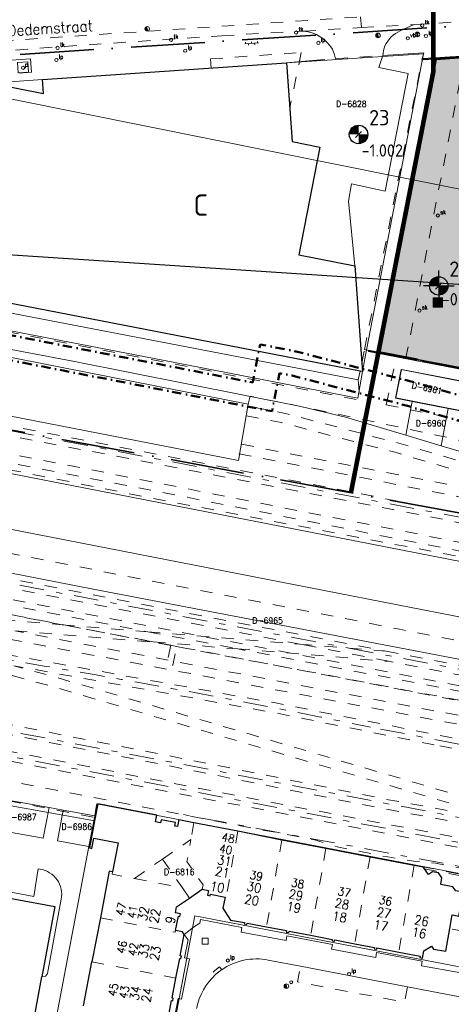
# Model space of a CAD drawing. Header units: metres. Extents: x 132072 to 132715, y 517419 to 517799.
# Tile 19 of 33: x 132288 to 132358, y 517554 to 517714. Entities that reach past the tile are written whole.
import ezdxf
from ezdxf.enums import TextEntityAlignment as Align
from ezdxf.lldxf.tags import DXFTag

# ---------------------------------------------------------------- set-up
doc = ezdxf.new("R2010")
doc.units = ezdxf.units.M
for name, pattern in [('DASHDOT', [1, 0.5, -0.25, 0, -0.25]), ('HIDDEN', [9.525, 6.35, -3.175]), ('NLCS-HIDDEN', [4, 2, -2]), ('XX-HART', [13, 4, -2, 1, -2, 4]), ('XX-PROJECTGRENS', [18, 12, -3, 0, -3])]:
    doc.linetypes.add(name, pattern=pattern)
doc.layers.get('0').update_dxf_attribs({"linetype": 'CONTINUOUS'})
for name, color, linetype, lineweight in [('B-XX-MO-DETAIL1-V', 253, 'CONTINUOUS', 18), ('B-XX-OG-TOPOGRAFIE_BEBOUWING_OVERIG-T35', 90, 'CONTINUOUS', 35), ('B-XX-VH-VERHARDING_ASFALT-ROOD-G', 1, 'CONTINUOUS', 35), ('GBKN AS SPOOR', 252, 'XX-HART', 13), ('GBKN BIJGEBOUW', 252, 'CONTINUOUS', 13), ('GBKN HEK', 252, 'XX-HART', 13), ('GBKN HOOFDGEBOUW', 250, 'CONTINUOUS', 25), ('GBKN HUISNUMMER 1E VERD GEEN BGT', 252, 'CONTINUOUS', 13), ('GBKN HUISNUMMER 2E VERD GEEN BGT', 252, 'CONTINUOUS', 13), ('GBKN HUISNUMMER 3E VERD', 252, 'CONTINUOUS', 13), ('GBKN HUISNUMMER 4E VERD', 252, 'CONTINUOUS', 13), ('GBKN HUISNUMMER BEGANE GROND GEEN BGT', 252, 'CONTINUOUS', 13), ('GBKN KANT FUNCTIEVERSCHIL WEG', 252, 'NLCS-HIDDEN', 13), ('GBKN KANT FUNTIEVERSCHIL', 252, 'NLCS-HIDDEN', 13), ('GBKN KANT GESLOTEN VERHARDING EIGEN TERREIN', 252, 'CONTINUOUS', 13), ('GBKN KANT OP  OF INRIT', 252, 'NLCS-HIDDEN', 13), ('GBKN KANT OPEN VERHARDING', 252, 'CONTINUOUS', 13), ('GBKN KANT VERHARDING OVERIG', 252, 'CONTINUOUS', 13), ('GBKN KANT WEGVAK FUNCTIEVERSCHIL', 252, 'NLCS-HIDDEN', 13), ('GBKN KANT WEGVAK GESL VERHARDING', 252, 'NLCS-HIDDEN', 13), ('GBKN KANT WEGVAK OPEN VERHARDING', 252, 'CONTINUOUS', 13), ('GBKN KUNSTWERK DROOG', 252, 'CONTINUOUS', 13), ('GBKN LUIFEL', 252, 'NLCS-HIDDEN', 13), ('GBKN MUUR', 252, 'NLCS-HIDDEN', 13), ('GBKN SPOORRAIL', 252, 'NLCS-HIDDEN', 13), ('GBKN STRAATNAAM', 252, 'CONTINUOUS', 13), ('GBKN TERREINAFSCHEIDING', 252, 'NLCS-HIDDEN', 13), ('GBKN VERHARDINGSSYMBOOL', 252, 'CONTINUOUS', 13), ('GBKN VLAKAFSLUITING BEHEER WEGEN', 252, 'NLCS-HIDDEN', 13), ('GRENS MAAIVELD', 252, 'NLCS-HIDDEN', 13), ('KADASTER PERCEELNUMMER', 252, 'CONTINUOUS', 13), ('KADASTER PERCEELSGRENS', 252, 'KG-KADASTRAAL', 13), ('N-XX-KG-11 MTR GRENS', 7, 'DASHDOT', 35), ('N-XX-KG-7 MTR GRENS', 7, 'DASHDOT', 35), ('N-XX-KG-PROJECTGRENS-G', 7, 'XX-PROJECTGRENS', 35), ('N-XX-MO-BODEM_VERVUILING-V', 253, 'CONTINUOUS', 18), ('N-XX-MO-ONDERZOEK_BORING_ASFALT-S', 30, 'CONTINUOUS', 25), ('N-XX-MO-ONDERZOEK_BORING_GROND en ASFALT-S', 30, 'CONTINUOUS', 25), ('N-XX-MO-ONDERZOEK_NAP_ASFALT-S', 10, 'CONTINUOUS', 25), ('N-XX-MO-ONDERZOEK_NAP_GROND-S', 10, 'CONTINUOUS', 25), ('N-XX-MO-ONDERZOEK_VAKINDELING-S', 2, 'CONTINUOUS', 25), ('THEMA AFVALPLAATS', 252, 'CONTINUOUS', 13), ('THEMA LICHTMAST', 252, 'CONTINUOUS', 13), ('THEMA RIOOL', 252, 'CONTINUOUS', 13), ('THEMA STRAATMEUBILAIR', 252, 'CONTINUOUS', 13), ('WOZ TUSSENMUUR VERDIEPING0', 252, 'NLCS-HIDDEN', 13), ('WOZ TUSSENMUUR VERDIEPING12', 252, 'NLCS-HIDDEN', 13), ('WOZ TUSSENMUUR VERDIEPING1234', 252, 'NLCS-HIDDEN', 13), ('X-XX-AL-DETAIL1-T25', 8, 'CONTINUOUS', 25), ('X-XX-AL-REFERENTIE-G', 7, 'CONTINUOUS', 18)]:
    doc.layers.add(name, color=color, linetype=linetype, lineweight=lineweight)
doc.styles.add('NLCS-ISO', font='NLCS-ISO.ttf')
doc.styles.add('NLCS-ISO-M1000-T35', font='NLCS-ISO.ttf', dxfattribs={"height": 3.5})
doc.styles.add('Style-STANDARD', font='STANDARD.shx')
tags = doc.linetypes.add('KG-KADASTRAAL', pattern='A,5.5,-2,["K",Standard,S=1.8,R=0,X=0,Y=-0.9],-2,5.5,-2,[5,NLCS.SHX,S=0.75,R=0,X=0,Y=0],-2', length=19).pattern_tags.tags
tags[6] = DXFTag(74, 10)

# ---------------------------------------------------------------- blocks, each defined once
blk = doc.blocks.new('OV6')
at = {"layer": 'GBKN VERHARDINGSSYMBOOL'}
for p, q in [((0, 0), (0.045, 0)), ((0.0025, 0), (0.0025, 0.005)), ((0.0225, 0), (0.0225, 0.005)), ((0.0325, 0), (0.0325, -0.005)), ((0.0425, 0), (0.0425, 0.005)), ((0.0125, 0), (0.0125, -0.005))]:
    blk.add_line(p, q, dxfattribs=at)
blk = doc.blocks.new('put')
at = {"layer": 'THEMA RIOOL'}
for p, q in [((-0.05, -0.05), (-0.05, 0.05)), ((-0.05, 0.05), (0.05, 0.05)), ((0.05, 0.05), (0.05, -0.05)), ((0.05, -0.05), (-0.05, -0.05))]:
    blk.add_line(p, q, dxfattribs=at)
blk = doc.blocks.new('lp')
at = {"layer": 'THEMA LICHTMAST'}
blk.add_circle((0, 0), 0.0262, dxfattribs=at)
at = {"layer": 'THEMA LICHTMAST', "style": 'Style-STANDARD', "width": 0.899999}
blk.add_text('lp', height=0.0675, dxfattribs=at).set_placement((0.041, 0.019))
blk = doc.blocks.new('dwa')
at = {"layer": 'THEMA RIOOL'}
for p, q in [((-0.035, 0.014), (-0.023, -0.03)), ((-0.03, 0.023), (-0.014, -0.035)), ((-0.024, 0.029), (-0.006, -0.037)), ((-0.017, 0.034), (0.002, -0.037)), ((-0.01, 0.036), (0.01, -0.036))]:
    blk.add_line(p, q, dxfattribs=at)
blk.add_circle((0, 0), 0.0375, dxfattribs=at)
blk = doc.blocks.new('paal')
at = {"layer": 'THEMA STRAATMEUBILAIR'}
blk.add_circle((0, 0), 0.025, dxfattribs=at)
blk = doc.blocks.new('skolk')
at = {"layer": 'THEMA RIOOL'}
blk.add_circle((0, 0), 0.0262, dxfattribs=at)
at = {"layer": 'THEMA RIOOL', "style": 'Style-STANDARD', "width": 0.9}
blk.add_text('sk', height=0.0675, dxfattribs=at).set_placement((0.041, 0.019))
blk = doc.blocks.new('rwa')
at = {"layer": 'THEMA RIOOL'}
for p, q in [((0.019, -0.032), (-0.019, 0.032)), ((-0.019, -0.032), (0.019, 0.032)), ((-0.017, 0.03), (0.017, 0.03)), ((-0.013, 0.023), (0.013, 0.023)), ((-0.009, 0.015), (0.009, 0.015)), ((-0.004, 0.008), (0.004, 0.008)), ((-0.017, -0.03), (0.017, -0.03)), ((-0.013, -0.022), (0.013, -0.022)), ((-0.009, -0.015), (0.009, -0.015)), ((-0.004, -0.007), (0.004, -0.007))]:
    blk.add_line(p, q, dxfattribs=at)
blk.add_circle((0, 0), 0.0375, dxfattribs=at)
blk = doc.blocks.new('tkolk')
at = {"layer": 'THEMA RIOOL'}
blk.add_circle((0, 0), 0.0262, dxfattribs=at)
at = {"layer": 'THEMA RIOOL', "style": 'Style-STANDARD', "width": 0.9}
blk.add_text('tk', height=0.0675, dxfattribs=at).set_placement((0.041, 0.019))
blk = doc.blocks.new('afvalb_1')
at = {"layer": 'THEMA STRAATMEUBILAIR', "flags": 128}
for points in [[(0.041, 0.064), (0.041, -0.004)], [(0.041, 0.054), (0.047, 0.061), (0.053, 0.064), (0.061, 0.064), (0.067, 0.061), (0.073, 0.054), (0.076, 0.044), (0.076, 0.038), (0.073, 0.028), (0.067, 0.022), (0.061, 0.019), (0.053, 0.019), (0.047, 0.022), (0.041, 0.028)]]:
    blk.add_lwpolyline(points, dxfattribs=at)
at = {"layer": 'THEMA STRAATMEUBILAIR'}
blk.add_circle((0, 0), 0.0262, dxfattribs=at)
blk = doc.blocks.new('vbord')
at = {"layer": 'THEMA STRAATMEUBILAIR'}
blk.add_circle((0, 0), 0.0262, dxfattribs=at)
at = {"layer": 'THEMA STRAATMEUBILAIR', "style": 'Style-STANDARD', "width": 0.9}
blk.add_text('vb', height=0.0675, dxfattribs=at).set_placement((0.041, 0.019))
blk = doc.blocks.new('Ondergrond_20161213')
at = {"layer": 'GBKN AS SPOOR', "flags": 128}
for points in [[(132162.43, 517670.92), (132413.2, 517622.58)], [(132155.24, 517647.22), (132341.42, 517611.65)], [(132145.69, 517618.01), (132149.9, 517618.01), (132166.86, 517617.34), (132179.64, 517616.34), (132192.4, 517614.99), (132209.66, 517612.51), (132221.05, 517610.52), (132245.94, 517605.83), (132275.82, 517600.13), (132339.93, 517587.82), (132377.64, 517580.6)], [(132148.09, 517614.01), (132149.83, 517614.01), (132166.62, 517613.35), (132179.27, 517612.35), (132191.9, 517611.02), (132209.04, 517608.56), (132220.34, 517606.59), (132245.19, 517601.9), (132275.07, 517596.2), (132339.17, 517583.9), (132380.33, 517576.02)], [(132341.42, 517611.65), (132458.76, 517589.22)], [(132456.49, 517577.41), (132344.9, 517598.8)]]:
    blk.add_lwpolyline(points, dxfattribs=at)
at = {"layer": 'GBKN AS SPOOR', "extrusion": (0, 0, -1)}
blk.add_arc((-132045.48, 516147.88), 1481.49, 99.1046, 101.66006, dxfattribs=at)
at = {"layer": 'GBKN BIJGEBOUW', "flags": 128}
for points in [[(132281.96, 517650.74), (132283.64, 517659.51), (132324.98, 517651.35)], [(132360.42, 517655.02), (132359.47, 517650.33), (132349, 517652.41), (132349.92, 517657.03), (132360.42, 517655.02)], [(132281.96, 517650.74), (132281.86, 517650.26), (132323.42, 517642.22), (132324.98, 517651.35)], [(132268.6, 517641.08), (132267.33, 517634.69), (132360.69, 517616.5), (132360.82, 517617.21), (132362.31, 517625.22), (132269.08, 517643.45)]]:
    blk.add_lwpolyline(points, dxfattribs=at)
at = {"layer": 'GBKN HEK', "flags": 128}
for points in [[(132353.41, 517707.49), (132373.95, 517708.76)], [(132344.58, 517660.02), (132364.14, 517656.25), (132362.62, 517648.28)], [(132363.64, 517573.66), (132363.94, 517575.28), (132313.9, 517584.67), (132313.73, 517583.78)], [(132397.84, 517555.08), (132396.75, 517555.29), (132396.29, 517552.91), (132359.95, 517559.89), (132360.93, 517565.45), (132357.78, 517566.01)]]:
    blk.add_lwpolyline(points, dxfattribs=at)
at = {"layer": 'GBKN HOOFDGEBOUW', "flags": 128}
for points in [[(132283.13, 517703.58), (132291.69, 517701.93), (132291.54, 517704.2), (132331.24, 517706.91)], [(132331.24, 517706.91), (132332.15, 517694.1), (132336.62, 517693.21), (132333.24, 517675.64), (132342.34, 517673.87)], [(132343.23, 517656.75), (132276.58, 517669.67), (132283.13, 517703.58)], [(132342.34, 517673.87), (132343.48, 517658.04)], [(132343.48, 517658.04), (132343.58, 517656.68), (132343.23, 517656.75)], [(132313.73, 517583.78), (132313.51, 517582.61), (132313.04, 517582.7), (132313.15, 517583.28), (132310.81, 517583.72), (132310.71, 517583.22), (132309.91, 517583.38), (132310.11, 517584.46), (132300.52, 517586.3), (132300.09, 517584.07)], [(132299.99, 517583.56), (132299.15, 517579.14), (132299.57, 517579.06), (132299.89, 517580.71), (132303.84, 517579.95), (132302.94, 517575.23)], [(132300.09, 517584.07), (132299.99, 517583.56)], [(132313.73, 517583.78), (132316.15, 517583.3)], [(132316.15, 517583.3), (132323.32, 517581.91)], [(132323.32, 517581.91), (132330.48, 517580.47)], [(132330.48, 517580.47), (132337.65, 517579.08)], [(132337.65, 517579.08), (132344.82, 517577.71)], [(132344.82, 517577.71), (132351.99, 517576.34)], [(132351.99, 517576.34), (132353.45, 517576.06)], [(132353.68, 517575.72), (132353.45, 517576.06)], [(132357.78, 517566.01), (132358.18, 517568.25), (132359.26, 517568.05), (132359.95, 517571.94), (132359.8, 517572.15), (132359.6, 517572.01), (132358.77, 517572.15), (132358.3, 517572.83), (132356.32, 517573.18), (132356.52, 517574.26), (132355.95, 517575.08), (132354.96, 517575.26), (132354.32, 517574.81), (132353.68, 517575.72)], [(132265.26, 517561.26), (132267.67, 517574.37), (132293.52, 517569.61), (132291.42, 517558.17)], [(132302.94, 517575.23), (132302.4, 517575.34), (132300.95, 517567.79)], [(132315.43, 517570.98), (132317.52, 517572.43)], [(132317.52, 517572.43), (132318.51, 517572.24), (132318.36, 517571.43), (132318.8, 517571.34), (132318.85, 517571.6), (132321.22, 517571.14)], [(132313.17, 517565.68), (132313.63, 517568.06), (132313.89, 517568.01), (132313.97, 517568.43), (132313.15, 517568.59), (132313.33, 517569.53), (132315.43, 517570.98)], [(132321.22, 517571.14), (132320.85, 517569.32), (132322.12, 517567.41), (132324.38, 517566.98), (132324.34, 517566.77), (132324.76, 517566.69), (132324.8, 517566.91), (132327.98, 517566.3)], [(132300.95, 517567.79), (132299.56, 517560.62)], [(132327.98, 517566.3), (132331.21, 517565.68), (132331.17, 517565.46), (132331.6, 517565.38), (132331.64, 517565.6), (132335.15, 517564.93)], [(132349.49, 517562.18), (132352.98, 517561.52), (132352.94, 517561.3), (132353.36, 517561.22), (132353.59, 517562.42), (132354.81, 517563.18), (132355.13, 517562.67), (132357.13, 517562.32), (132357.78, 517566.01)], [(132313.23, 517557.96), (132313.85, 517561.16), (132314.05, 517561.13), (132314.13, 517561.54), (132313.93, 517561.58), (132314.59, 517565.06), (132314.32, 517565.47), (132313.17, 517565.68)], [(132335.15, 517564.93), (132338.68, 517564.25), (132338.64, 517564.04), (132339.06, 517563.96), (132339.1, 517564.17), (132342.32, 517563.56)], [(132342.32, 517563.56), (132345.52, 517562.95), (132345.48, 517562.73), (132345.9, 517562.65), (132345.94, 517562.86), (132349.49, 517562.18)], [(132298.18, 517553.46), (132299.56, 517560.62)], [(132289.48, 517547.61), (132291.42, 517558.17)], [(132311.85, 517550.79), (132312.53, 517554.32), (132312.73, 517554.28), (132312.81, 517554.71), (132312.61, 517554.74), (132313.23, 517557.96)]]:
    blk.add_lwpolyline(points, dxfattribs=at)
at = {"layer": 'GBKN KANT FUNCTIEVERSCHIL WEG', "flags": 128}
for points in [[(132360.19, 517707.81), (132350.66, 517658.95)], [(132350.91, 517556.54), (132350.42, 517554.04), (132333, 517557.33), (132333.49, 517559.88)]]:
    blk.add_lwpolyline(points, dxfattribs=at)
at = {"layer": 'GBKN KANT FUNTIEVERSCHIL', "flags": 128}
for points in [[(132335.46, 517707.3), (132339.19, 517707.57)], [(132339.19, 517707.57), (132346.91, 517708.11)]]:
    blk.add_lwpolyline(points, dxfattribs=at)
at = {"layer": 'GBKN KANT GESLOTEN VERHARDING EIGEN TERREIN', "flags": 128}
for points in [[(132285, 517705.06), (132284.84, 517707.21), (132289.56, 517707.54)], [(132289.56, 517707.54), (132289.72, 517705.39)], [(132342.34, 517673.87), (132341.29, 517684.4), (132341.81, 517687.21), (132347.29, 517686.05), (132351, 517705.16), (132346.26, 517706.14), (132346.91, 517708.11)], [(132342.88, 517655.34), (132275.95, 517668.17), (132275.11, 517665.53)], [(132359.78, 517609.75), (132299.51, 517621.33), (132264.33, 517628.19), (132198.7, 517640.74)], [(132299.99, 517583.56), (132265.01, 517589.85)], [(132291.14, 517575.69), (132290.83, 517575.74), (132290.1, 517571.22), (132264.39, 517576.12), (132265.23, 517580.5), (132264.24, 517580.72)], [(132291.42, 517558.17), (132291.99, 517558.26), (132292.35, 517558.71), (132294.59, 517570.79)]]:
    blk.add_lwpolyline(points, dxfattribs=at)
at = {"layer": 'GBKN KANT GESLOTEN VERHARDING EIGEN TERREIN'}
blk.add_arc((132290.46, 517571.55), 4.2, 349.6448, 80.6681, dxfattribs=at)
at = {"layer": 'GBKN KANT OP  OF INRIT', "flags": 128}
for points in [[(132289.72, 517705.39), (132285, 517705.06)], [(132320.68, 517559.32), (132320.3, 517559.79), (132319.31, 517559), (132319.68, 517558.53)]]:
    blk.add_lwpolyline(points, dxfattribs=at)
at = {"layer": 'GBKN KANT OPEN VERHARDING', "flags": 128}
for points in [[(132353.25, 517707.38), (132353.59, 517708.54), (132346.91, 517708.11)], [(132335.46, 517707.3), (132331.24, 517706.91)], [(132355.52, 517707.52), (132346.22, 517659.81)], [(132353.42, 517707.39), (132353.25, 517707.38)], [(132353.42, 517707.39), (132355.52, 517707.52)], [(132355.52, 517707.52), (132360.19, 517707.81)], [(132346.22, 517659.81), (132349.1, 517659.25)], [(132349.1, 517659.25), (132350.66, 517658.95)], [(132364.26, 517656.33), (132350.66, 517658.95)], [(132289.13, 517545.54), (132303.3, 517541.28), (132309.43, 517540.44), (132311.12, 517540.61), (132316.33, 517568.07), (132397.34, 517552.48)]]:
    blk.add_lwpolyline(points, dxfattribs=at)
at = {"layer": 'GBKN KANT VERHARDING OVERIG', "flags": 128}
for points in [[(132349.71, 517712.13), (132352.02, 517713.15)], [(132339.19, 517707.57), (132339.05, 517708.22), (132338.69, 517709.12)]]:
    blk.add_lwpolyline(points, dxfattribs=at)
at = {"layer": 'GBKN KANT VERHARDING OVERIG', "extrusion": (0, 0, -1)}
for centre, radius, start, end in [((-132333.47, 517706.04), 6.06, 95.176, 149.4067), ((-132351.81, 517707.54), 5.05, 25.1542, 65.3825), ((-132351.48, 517707.98), 4.57, 1.5828, 21.9422)]:
    blk.add_arc(centre, radius, start, end, dxfattribs=at)
at = {"layer": 'GBKN KANT WEGVAK FUNCTIEVERSCHIL', "flags": 128}
for points in [[(132334.02, 517712.07), (132343.42, 517712.64)], [(132343.42, 517712.64), (132352.02, 517713.15)], [(132319.16, 517711.22), (132320.69, 517711.33)]]:
    blk.add_lwpolyline(points, dxfattribs=at)
at = {"layer": 'GBKN KANT WEGVAK FUNCTIEVERSCHIL', "extrusion": (0, 0, -1)}
blk.add_arc((-132326.18, 517551.37), 9.67, 47.7958, 55.3217, dxfattribs=at)
at = {"layer": 'GBKN KANT WEGVAK GESL VERHARDING', "flags": 128}
for points in [[(132352.02, 517713.15), (132363.53, 517713.84)], [(132320.69, 517711.33), (132334.02, 517712.07)], [(132267.18, 517707.53), (132293.67, 517709.48), (132319.16, 517711.22)]]:
    blk.add_lwpolyline(points, dxfattribs=at)
at = {"layer": 'GBKN KANT WEGVAK OPEN VERHARDING', "flags": 128}
for points in [[(132328.25, 517560.89), (132333.49, 517559.88)], [(132350.91, 517556.54), (132333.49, 517559.88)], [(132350.91, 517556.54), (132438.6, 517539.77)]]:
    blk.add_lwpolyline(points, dxfattribs=at)
at = {"layer": 'GBKN KANT WEGVAK OPEN VERHARDING', "extrusion": (0, 0, -1)}
for centre, radius, start, end in [((-132326.32, 517551.18), 9.9, 55.2801, 101.2486), ((-132326.31, 517551.19), 9.88, 10.7061, 47.9184)]:
    blk.add_arc(centre, radius, start, end, dxfattribs=at)
at = {"layer": 'GBKN KUNSTWERK DROOG', "flags": 128}
for points in [[(132353.4, 517707.59), (132373.94, 517708.86)], [(132353.4, 517707.59), (132353.41, 517707.49)], [(132353.41, 517707.49), (132353.42, 517707.39)], [(132344.58, 517660.02), (132344.56, 517659.92), (132349.06, 517659.06)], [(132344.6, 517660.12), (132344.58, 517660.02)], [(132346.22, 517659.81), (132344.6, 517660.12)], [(132349.06, 517659.06), (132364.03, 517656.17), (132362.52, 517648.3)]]:
    blk.add_lwpolyline(points, dxfattribs=at)
at = {"layer": 'GBKN LUIFEL', "flags": 128}
for points in [[(132318.85, 517707.56), (132333.61, 517708.57)], [(132333.61, 517708.57), (132331.76, 517699.61)], [(132318.95, 517706.07), (132318.85, 517707.56)]]:
    blk.add_lwpolyline(points, dxfattribs=at)
at = {"layer": 'GBKN MUUR', "flags": 128}
for points in [[(132362.42, 517573.75), (132362.53, 517574.29), (132353.45, 517576.06)], [(132353.68, 517575.72), (132362.08, 517574.12), (132361.55, 517571.39), (132362.02, 517571.33), (132362.42, 517573.75)]]:
    blk.add_lwpolyline(points, dxfattribs=at)
at = {"layer": 'GBKN SPOORRAIL', "flags": 128}
for points in [[(132431.21, 517618.1), (132325.48, 517638.68), (132251.4, 517652.89), (132211.26, 517660.72), (132172.36, 517668.09), (132156.17, 517671.27), (132156.48, 517672.76), (132325.87, 517640.18), (132387.68, 517628.08), (132420.95, 517621.71)], [(132397.05, 517630.92), (132385.29, 517634.59), (132349.49, 517645.01), (132330.77, 517649.92), (132325, 517651.03)], [(132324.7, 517649.46), (132330.43, 517648.36), (132349.04, 517643.47), (132384.83, 517633.04)], [(132264.22, 517647.63), (132330.61, 517634.52), (132377.81, 517625.29), (132411.5, 517618.96), (132455.84, 517610.48)], [(132462.32, 517607.77), (132443.54, 517611.26), (132373.83, 517624.6), (132302.54, 517638.67), (132263.88, 517646.1)], [(132384.83, 517633.04), (132382.02, 517633.5), (132323.8, 517644.86)], [(132323.49, 517643.29), (132381.75, 517631.93), (132396.74, 517629.34)], [(132190.26, 517637.22), (132231.87, 517629.06), (132308.68, 517614.33)], [(132294.75, 517615.47), (132189.98, 517635.84)], [(132264.41, 517627.16), (132347.44, 517611.15)], [(132333.41, 517612.3), (132264.14, 517625.71)], [(132369.16, 517583.09), (132347.14, 517587.12), (132307.2, 517595.12), (132277.22, 517600.94), (132259.25, 517604.56), (132206.88, 517614.17), (132184.17, 517617.05), (132168.81, 517618.17), (132149.59, 517618.92), (132145.61, 517618.84)], [(132146.35, 517617.25), (132149.53, 517617.32), (132168.72, 517616.57), (132184.01, 517615.45), (132206.64, 517612.59), (132258.95, 517602.99), (132276.91, 517599.37), (132306.89, 517593.55), (132346.83, 517585.55), (132383.87, 517578.77)], [(132273.14, 517617.22), (132294.75, 517615.47)], [(132457.06, 517580.39), (132367.12, 517597.75), (132292.49, 517611.89), (132273.31, 517615.6)], [(132294.75, 517615.47), (132308.68, 517614.33)], [(132309.52, 517612.66), (132294.75, 517615.47)], [(132362.06, 517580.27), (132328.49, 517586.62), (132262.57, 517599.45), (132223.32, 517606.77), (132216.99, 517607.81), (132190.97, 517611.77), (132186.62, 517612.21), (132159.49, 517614.3), (132148.1, 517614.68)], [(132457.36, 517581.96), (132425.8, 517588.06), (132305.57, 517610.91), (132287.04, 517614.49)], [(132287.04, 517614.49), (132309.52, 517612.66)], [(132308.68, 517614.33), (132333.41, 517612.3)], [(132308.68, 517614.33), (132323.28, 517611.53)], [(132362.9, 517578.53), (132289.44, 517592.64), (132254.02, 517599.63), (132220.65, 517605.66), (132211.59, 517607.14), (132188.3, 517610.56), (132157.85, 517612.93), (132150.45, 517613.16)], [(132369.97, 517594.72), (132329.46, 517602.73), (132269.72, 517613.52)], [(132309.52, 517612.66), (132323.28, 517611.53)], [(132457.83, 517584.4), (132434.61, 517588.76), (132409.8, 517593.56), (132309.52, 517612.66)], [(132333.41, 517612.3), (132341.42, 517611.65)], [(132347.82, 517609.51), (132333.41, 517612.3)], [(132369.16, 517583.09), (132293.34, 517605.35), (132269.45, 517611.93)], [(132323.28, 517611.53), (132347.82, 517609.51)], [(132458.11, 517585.84), (132323.28, 517611.53)], [(132341.42, 517611.65), (132347.44, 517611.15)], [(132347.44, 517611.15), (132375.64, 517605.71), (132458.9, 517589.97)], [(132458.61, 517588.42), (132347.82, 517609.51)], [(132384.27, 517580.33), (132293.77, 517606.9), (132286.87, 517608.79)], [(132355.23, 517595.92), (132329.18, 517601.16), (132286.87, 517608.79)], [(132456.35, 517576.66), (132355.23, 517595.92)]]:
    blk.add_lwpolyline(points, dxfattribs=at)
at = {"layer": 'GBKN TERREINAFSCHEIDING', "flags": 128}
for points in [[(132343.92, 517660.25), (132353.25, 517707.38)], [(132342.88, 517655.34), (132343.2, 517652), (132284.08, 517663.5)], [(132343.48, 517658.04), (132343.92, 517660.25)], [(132343.92, 517660.25), (132344.6, 517660.12)], [(132342.88, 517655.34), (132343.23, 517656.75)], [(132234.91, 517596.38), (132264.74, 517590.89), (132300.09, 517584.07)]]:
    blk.add_lwpolyline(points, dxfattribs=at)
at = {"layer": 'GBKN VLAKAFSLUITING BEHEER WEGEN', "flags": 128}
for points in [[(132143.8, 517691.4), (132150.2, 517696.26), (132153.42, 517698), (132157.68, 517699.61), (132162, 517701.03), (132166.32, 517701.94), (132185.28, 517703.74), (132343.25, 517714.39)], [(132343.25, 517714.39), (132343.42, 517712.64)]]:
    blk.add_lwpolyline(points, dxfattribs=at)
at = {"layer": 'GRENS MAAIVELD', "flags": 128}
for points in [[(132347.44, 517651.25), (132349.06, 517659.06)], [(132349.06, 517659.06), (132349.1, 517659.25)], [(132324.98, 517651.35), (132325.3, 517652.68), (132343.91, 517648.83), (132358, 517645.8), (132371.51, 517642.44), (132386, 517638.46)], [(132347.44, 517651.25), (132362.61, 517648.16)], [(132263.18, 517645.7), (132263.06, 517645.11), (132288.55, 517640.22), (132308.76, 517636.17), (132365.14, 517625.46), (132363.51, 517616.69), (132425.14, 517604.82), (132424.32, 517600.24), (132389.6, 517607.02), (132368.61, 517610.96), (132349.61, 517614.74), (132277.42, 517628.79), (132242.43, 517635.83)], [(132583.33, 517562.54), (132573.88, 517564.42), (132454.76, 517587.29), (132358.26, 517605.72), (132296.97, 517617.57), (132273.52, 517621.99), (132216.41, 517633.12), (132194.2, 517637.28), (132163.25, 517643.24), (132163.16, 517642.75)], [(132312.38, 517612.12), (132162.81, 517640.9), (132162.89, 517641.33)], [(132312.38, 517612.12), (132311.77, 517609.05), (132312.74, 517608.86), (132313.32, 517611.94)], [(132312.38, 517612.12), (132313.32, 517611.94)], [(132313.32, 517611.94), (132397.95, 517595.65), (132518.06, 517572.69), (132582.65, 517560.19)], [(132233.28, 517599.96), (132240.68, 517598.58), (132242.42, 517597.96), (132243.9, 517597.31), (132244.46, 517597.19), (132246.32, 517596.91), (132249.41, 517596.9), (132250.35, 517596.79), (132256.97, 517595.55), (132272.55, 517592.56), (132275.71, 517591.43), (132276.69, 517591.16), (132279.51, 517590.69), (132283.79, 517590.44), (132335.77, 517580.45), (132339.44, 517579.32), (132347.71, 517577.67), (132351.93, 517576.99), (132355.48, 517576.67), (132371.89, 517573.48), (132389.29, 517570.25), (132395.55, 517568.98), (132396.49, 517568.9), (132397.78, 517569.01), (132397.8, 517568.83), (132398.63, 517568.93), (132401.26, 517569.76), (132401.74, 517569.76), (132445.83, 517561.5), (132445.67, 517560.71)]]:
    blk.add_lwpolyline(points, dxfattribs=at)
at = {"layer": 'KADASTER PERCEELSGRENS', "flags": 128}
for points in [[(132331.24, 517706.91), (132291.54, 517704.2), (132283.13, 517703.58), (132276.76, 517702.94)], [(132331.24, 517706.91), (132353.49, 517708.35), (132349.68, 517688.33)], [(132276.76, 517702.94), (132349.68, 517688.33)], [(132344.26, 517660.18), (132347.89, 517678.95), (132349.68, 517688.33)], [(132349.68, 517688.33), (132560.42, 517646.1)], [(132265.78, 517664.15), (132266.35, 517667.14), (132311.39, 517658.49), (132342.84, 517652.35), (132343.58, 517656.68), (132344.26, 517660.18)], [(132350.62, 517646.31), (132340.82, 517649.22), (132333.57, 517651), (132296.48, 517658.37), (132265.78, 517664.15)], [(132344.26, 517660.18), (132346.22, 517659.81)], [(132346.22, 517659.81), (132350.66, 517658.95)], [(132350.66, 517658.95), (132364.26, 517656.33)], [(132357.54, 517650.64), (132359.46, 517650.26), (132360.33, 517654.92), (132349.86, 517656.99), (132348.96, 517652.32), (132351.65, 517651.79)], [(132350.62, 517646.31), (132351.65, 517651.79)], [(132351.65, 517651.79), (132357.54, 517650.64)], [(132356.4, 517644.59), (132357.54, 517650.64)], [(132356.4, 517644.59), (132350.62, 517646.31)], [(132377.4, 517638.34), (132356.4, 517644.59)], [(132284.32, 517587.21), (132292.62, 517585.7)], [(132283.42, 517582.2), (132291.64, 517580.72), (132292.62, 517585.7)], [(132292.62, 517585.7), (132294.91, 517585.28)], [(132294.91, 517585.28), (132293.99, 517580.3), (132299.08, 517579.39)], [(132294.91, 517585.28), (132300.02, 517584.35)], [(132300.02, 517584.35), (132300.28, 517585.8), (132300.38, 517586.33), (132362.45, 517574.37), (132361.87, 517571.33)], [(132299.08, 517579.39), (132300.02, 517584.35)], [(132292.76, 517546.29), (132299.08, 517579.39)], [(132361.62, 517570.18), (132359.3, 517558.89), (132353.2, 517559.93), (132353.3, 517560.7), (132345.88, 517562.11), (132345.76, 517561.33), (132338.57, 517562.66), (132338.7, 517563.43), (132331.3, 517564.83), (132331.18, 517564.06), (132323.86, 517565.43), (132323.97, 517566.18), (132317.21, 517567.49), (132317.11, 517566.91), (132316.12, 517566.23), (132314.59, 517565.06), (132315.23, 517564.19), (132314.62, 517561.27), (132315.42, 517561.12), (132314.15, 517554.52), (132313.6, 517554.62), (132312.19, 517547.3), (132312.97, 517547.15), (132312.29, 517543.59), (132310.58, 517542.56), (132305.27, 517543.57), (132304.57, 517544.57), (132301.72, 517545.12), (132301.6, 517544.47), (132292.76, 517546.29)]]:
    blk.add_lwpolyline(points, dxfattribs=at)
at = {"layer": 'THEMA AFVALPLAATS', "flags": 128}
for points in [[(132287.56, 517705.3), (132287.45, 517706.95), (132289.13, 517707.06)], [(132289.24, 517705.41), (132289.13, 517707.06)], [(132287.56, 517705.3), (132289.24, 517705.41)]]:
    blk.add_lwpolyline(points, dxfattribs=at)
at = {"layer": 'WOZ TUSSENMUUR VERDIEPING0', "flags": 128}
for points in [[(132316.15, 517583.3), (132315.66, 517580.51)], [(132317.52, 517572.43), (132317.66, 517573.12), (132315.03, 517576.92), (132315.66, 517580.51)], [(132302.94, 517575.23), (132302.86, 517574.85), (132306.48, 517574.15)], [(132306.48, 517574.15), (132314.29, 517572.63)], [(132314.29, 517572.63), (132315.43, 517570.98)], [(132299.56, 517560.62), (132313.23, 517557.96)]]:
    blk.add_lwpolyline(points, dxfattribs=at)
at = {"layer": 'WOZ TUSSENMUUR VERDIEPING12', "flags": 128}
for points in [[(132330.48, 517580.47), (132327.98, 517566.3)], [(132337.65, 517579.08), (132335.15, 517564.93)], [(132344.82, 517577.71), (132342.32, 517563.56)], [(132351.99, 517576.34), (132349.49, 517562.18)]]:
    blk.add_lwpolyline(points, dxfattribs=at)
at = {"layer": 'WOZ TUSSENMUUR VERDIEPING1234', "flags": 128}
for points in [[(132323.32, 517581.91), (132321.42, 517571.1), (132321.22, 517571.14)], [(132311.05, 517577.31), (132315.66, 517580.51)], [(132306.48, 517574.15), (132311.05, 517577.31)], [(132311.05, 517577.31), (132314.29, 517572.63)], [(132300.95, 517567.79), (132313.12, 517565.42), (132313.17, 517565.68)]]:
    blk.add_lwpolyline(points, dxfattribs=at)
at = {"layer": 'GBKN VERHARDINGSSYMBOOL', "xscale": 50, "yscale": 50, "zscale": 10, "rotation": 3.440494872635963}
blk.add_blockref('OV6', (132324.42, 517710.01), dxfattribs=at)
at = {"layer": 'THEMA LICHTMAST', "xscale": 10, "yscale": 10}
for p in [(132353.9, 517711.28), (132336.42, 517710.15), (132314.75, 517708.89), (132293.8, 517707.38), (132321.68, 517560.82), (132341.42, 517558.63)]:
    blk.add_blockref('lp', p, dxfattribs=at)
at = {"layer": 'THEMA RIOOL', "xscale": 10, "yscale": 10}
for name, p in [('tkolk', (132353.3, 517712.99)), ('dwa', (132308.56, 517712.45)), ('tkolk', (132332.79, 517711.85)), ('dwa', (132346.11, 517711.37)), ('rwa', (132352.52, 517711.54)), ('tkolk', (132293.98, 517709.34)), ('tkolk', (132312.44, 517710.67)), ('skolk', (132355.84, 517682.07)), ('skolk', (132352.86, 517666.6)), ('put', (132317.98, 517563.97)), ('dwa', (132331.21, 517556.64))]:
    blk.add_blockref(name, p, dxfattribs=at)
at = {"layer": 'THEMA STRAATMEUBILAIR', "xscale": 10, "yscale": 10}
for name, p in [('vbord', (132350.96, 517710.9)), ('afvalb_1', (132288.37, 517706.1)), ('paal', (132331.99, 517557.29))]:
    blk.add_blockref(name, p, dxfattribs=at)
at = {"layer": 'GBKN HUISNUMMER 1E VERD GEEN BGT', "style": 'Style-STANDARD'}
for s, rotation, p in [('21', 349.1949, (132320.81, 517575.21)), ('20', 349.1949, (132325.58, 517570.66)), ('22', 79.0636, (132309.8, 517568.07)), ('19', 349.1949, (132332.42, 517569.48)), ('18', 349.1949, (132339.87, 517567.92)), ('17', 349.1949, (132346.58, 517566.51)), ('16', 349.1949, (132352.8, 517565.32)), ('23', 79.0636, (132309.85, 517562.02)), ('24', 79.0636, (132308.53, 517555.2))]:
    blk.add_text(s, height=1.5, rotation=rotation, dxfattribs=at).set_placement(p, align=Align.MIDDLE_CENTER)
at = {"layer": 'GBKN HUISNUMMER 2E VERD GEEN BGT', "style": 'Style-STANDARD'}
for s, rotation, p in [('31', 349.1949, (132321.13, 517577.06)), ('30', 349.1949, (132325.97, 517572.75)), ('29', 349.1949, (132332.77, 517571.49)), ('28', 349.1949, (132340.25, 517570.03)), ('32', 79.0636, (132307.95, 517568.45)), ('27', 349.1949, (132347.08, 517568.56)), ('26', 349.1949, (132353.2, 517567.3)), ('33', 79.0636, (132308.01, 517562.4)), ('34', 79.0636, (132306.62, 517555.52))]:
    blk.add_text(s, height=1.5, rotation=rotation, dxfattribs=at).set_placement(p, align=Align.MIDDLE_CENTER)
at = {"layer": 'GBKN HUISNUMMER 3E VERD', "style": 'Style-STANDARD'}
for s, rotation, p in [('40', 349.1949, (132321.35, 517578.9)), ('39', 349.1949, (132326.32, 517574.61)), ('38', 349.1949, (132333.06, 517573.36)), ('37', 349.1949, (132340.63, 517571.96)), ('36', 349.1949, (132347.34, 517570.56)), ('41', 79.0715, (132306.16, 517568.73)), ('42', 79.0636, (132306.28, 517562.63)), ('43', 79.0636, (132304.84, 517555.67))]:
    blk.add_text(s, height=1.35, rotation=rotation, dxfattribs=at).set_placement(p, align=Align.MIDDLE_CENTER)
at = {"layer": 'GBKN HUISNUMMER 4E VERD', "style": 'Style-STANDARD'}
for s, rotation, p in [('48', 349.1949, (132321.75, 517580.75)), ('47', 79.0715, (132304.32, 517569.2)), ('46', 79.0636, (132304.44, 517563)), ('45', 79.0636, (132303.05, 517556.07))]:
    blk.add_text(s, height=1.35, rotation=rotation, dxfattribs=at).set_placement(p, align=Align.MIDDLE_CENTER)
at = {"layer": 'GBKN HUISNUMMER BEGANE GROND GEEN BGT', "style": 'Style-STANDARD'}
for s, rotation, p in [('10', 349.1949, (132319.97, 517572.77)), ('9', 78.9892, (132312.35, 517567.42))]:
    blk.add_text(s, height=1.5, rotation=rotation, dxfattribs=at).set_placement(p, align=Align.MIDDLE_CENTER)
at = {"layer": 'GBKN STRAATNAAM', "style": 'Style-STANDARD'}
blk.add_text('van Dedemstraat', height=1.8, rotation=3.4721, dxfattribs=at).set_placement((132290.31, 517712.41), align=Align.MIDDLE_CENTER)
at = {"layer": 'KADASTER PERCEELNUMMER', "style": 'Style-STANDARD'}
for s, p in [('D-6828', (132341.77, 517700.23)), ('D-6960', (132354.73, 517648.26)), ('D-6965', (132328.15, 517616.15)), ('D-6987', (132288.09, 517584.18)), ('D-6986', (132297.1, 517582.6)), ('D-6816', (132313.78, 517575.22))]:
    blk.add_text(s, height=1, dxfattribs=at).set_placement(p, align=Align.MIDDLE_CENTER)
blk.add_text('D-6961', height=1, rotation=348.8273, dxfattribs=at).set_placement((132354.07, 517653.96), align=Align.MIDDLE_CENTER)
blk = doc.blocks.new('MV-niveau')
for p, q in [((-0.5, -0.5), (0.5, 0.5)), ((-0.5, 0.5), (0.5, -0.5))]:
    blk.add_line(p, q)
at = {"style": 'NLCS-ISO'}
blk.add_attdef('MV', (0.5, 0.5), '', height=2, dxfattribs=at)
blk = doc.blocks.new('SMO-BODEM_BORING_01-SO')
h = blk.add_hatch(color=256)
h.dxf.hatch_style = 1
h.paths.add_polyline_path([(0, 1.5, 0.414214), (-1.5, 0), (0, 0)])
h = blk.add_hatch(color=256)
h.dxf.hatch_style = 1
h.paths.add_polyline_path([(0, 0), (1.5, 0, -0.414214), (0, -1.5)])
at = {"color": 0, "linetype": 'Continuous'}
blk.add_circle((0, 0), 1.5, dxfattribs=at)
at = {"style": 'NLCS-ISO'}
blk.add_attdef('NR', (1.72, 1.49), '', height=2.5, dxfattribs=at)
blk = doc.blocks.new('SMO-BODEM_BORING_02-SO')
h = blk.add_hatch(color=256)
edge = h.paths.add_edge_path()
edge.add_arc((0, 0), 1.5, 0, 360)
for q in [(0, 2.5), (-2.5, 0), (0, -2.5), (2.5, 0)]:
    blk.add_line((0, 0), q)
at = {"color": 0, "linetype": 'Continuous'}
blk.add_circle((0, 0), 1.5, dxfattribs=at)
at = {"style": 'NLCS-ISO'}
blk.add_attdef('NR', (1.72, 1.49), '', height=2.5, dxfattribs=at)

msp = doc.modelspace()

# ---------------------------------------------------------------- hatches: boundary and pattern name
at = {"layer": 'B-XX-MO-DETAIL1-V', "transparency": 33554646}
h = msp.add_hatch(color=81, dxfattribs=at)
h.dxf.hatch_style = 1
h.paths.add_polyline_path([(132355.52, 517707.52), (132346.22, 517659.81), (132364.26, 517656.33), (132363.31, 517651.43), (132387.44, 517646.76), (132388.11, 517650.29), (132460.14, 517637.92), (132472.12, 517699.63), (132463.05, 517701.16), (132461.99, 517695.69), (132389.35, 517709.77)])
at = {"layer": 'N-XX-MO-BODEM_VERVUILING-V', "transparency": 33554559}
h = msp.add_hatch(color=150, dxfattribs=at)
h.dxf.hatch_style = 1
h.paths.add_polyline_path([(132355.09, 517668.65), (132356.59, 517668.65), (132356.59, 517667.15), (132355.09, 517667.15)])

# ---------------------------------------------------------------- linework, layer by layer
at = {"layer": 'B-XX-MO-DETAIL1-V', "color": 190, "linetype": 'HIDDEN', "lineweight": 50}
msp.add_lwpolyline([(132355.52, 517707.52), (132346.22, 517659.81), (132364.26, 517656.33), (132363.31, 517651.43), (132387.44, 517646.76), (132388.11, 517650.29), (132460.14, 517637.92), (132472.12, 517699.63), (132463.05, 517701.16), (132461.99, 517695.69), (132389.35, 517709.77)], close=True, dxfattribs=at)
at = {"layer": 'B-XX-VH-VERHARDING_ASFALT-ROOD-G'}
msp.add_lwpolyline([(132376.02, 517708.79), (132355.52, 517707.52), (132346.22, 517659.81), (132364.26, 517656.33)], dxfattribs=at)
at = {"layer": 'N-XX-KG-11 MTR GRENS', "lineweight": 50, "ltscale": 3, "flags": 128}
msp.add_lwpolyline([(132563.14, 517605.34), (132563.14, 517605.34), (132547.33, 517606.53), (132540.48, 517607.21), (132533.54, 517608.23), (132533.25, 517608.3, -0.031808), (132516.04, 517612.47), (132510.41, 517614.34), (132478.03, 517625.97), (132474.79, 517616.95), (132434.21, 517629.49), (132421.98, 517633.88), (132400.09, 517640.68), (132388.24, 517644.38), (132352.22, 517654.86), (132333.04, 517659.9), (132326.93, 517661.07), (132325.72, 517654.9), (132273.54, 517665.08), (132272.71, 517660.82), (132147.65, 517684.87), (132143.4, 517663.2), (132146.55, 517662.63), (132142.56, 517642.35), (132141.68, 517642.51), (132139.4, 517630.34), (132152.14, 517627.87)], format="xyb", dxfattribs=at)
at = {"layer": 'N-XX-KG-7 MTR GRENS', "lineweight": 50, "ltscale": 3, "flags": 128}
msp.add_lwpolyline([(132562.84, 517601.35), (132562.84, 517601.35), (132546.98, 517602.55), (132539.99, 517603.24), (132532.74, 517604.3), (132532.39, 517604.39, -0.031586), (132514.82, 517608.66), (132509.1, 517610.56), (132480.44, 517620.85), (132477.26, 517612), (132432.94, 517625.69), (132420.71, 517630.08), (132398.9, 517636.86), (132387.08, 517640.55), (132351.15, 517651.01), (132332.15, 517656), (132330.09, 517656.39), (132328.88, 517650.21), (132276.7, 517660.38), (132275.87, 517656.14), (132150.81, 517680.19), (132148.1, 517666.41), (132151.26, 517665.83), (132145.72, 517637.69), (132144.87, 517637.85), (132144.06, 517633.51), (132152.9, 517631.8)], format="xyb", dxfattribs=at)
at = {"layer": 'N-XX-KG-PROJECTGRENS-G'}
msp.add_lwpolyline([(132533.18, 517731.79), (132539.11, 517722.88), (132573.46, 517625.79), (132663.73, 517608.96), (132670.71, 517589.56), (132662.41, 517577.61), (132159.39, 517670.64), (132151.96, 517626.83), (132135.13, 517626.75), (132125.64, 517681.95), (132161.45, 517700.05), (132448.81, 517718.75)], close=True, dxfattribs=at)
at = {"layer": 'N-XX-MO-BODEM_VERVUILING-V', "color": 150}
msp.add_lwpolyline([(132355.09, 517668.65), (132356.59, 517668.65), (132356.59, 517667.15), (132355.09, 517667.15)], close=True, dxfattribs=at)
at = {"layer": 'N-XX-MO-ONDERZOEK_VAKINDELING-S'}
msp.add_line((132562.27, 517657.43), (132147.38, 517684.82), dxfattribs=at)
at = {"layer": 'X-XX-AL-DETAIL1-T25', "color": 10, "const_width": 0.75}
msp.add_lwpolyline([(132355.12, 517721.54), (132355.12, 517705.52), (132341.7, 517636.92)], dxfattribs=at)

# ---------------------------------------------------------------- block references
at = {"layer": 'N-XX-MO-ONDERZOEK_BORING_ASFALT-S'}
msp.add_blockref('SMO-BODEM_BORING_01-SO', (132355.99, 517670.6), dxfattribs=at).add_auto_attribs({'NR': '24'})
at = {"layer": 'N-XX-MO-ONDERZOEK_BORING_GROND en ASFALT-S'}
for name, p, values in [('SMO-BODEM_BORING_01-SO', (132342.94, 517695.25), {'NR': '23'}), ('SMO-BODEM_BORING_02-SO', (132355.99, 517670.6), {'NR': '24'})]:
    msp.add_blockref(name, p, dxfattribs=at).add_auto_attribs(values)
at = {"layer": 'N-XX-MO-ONDERZOEK_NAP_ASFALT-S'}
ref = msp.add_blockref('MV-niveau', (132355.99, 517670.6), dxfattribs=at)
ref.add_attrib('MV', '-0.281', (132356.49, 517667.44), dxfattribs={"layer": '0', "height": 2, "style": 'NLCS-ISO'})
at = {"layer": 'N-XX-MO-ONDERZOEK_NAP_GROND-S'}
ref = msp.add_blockref('MV-niveau', (132342.94, 517695.25), dxfattribs=at)
ref.add_attrib('MV', '-1.002', (132343.44, 517691.65), dxfattribs={"layer": '0', "height": 2, "style": 'NLCS-ISO'})
at = {"layer": 'X-XX-AL-REFERENTIE-G'}
msp.add_blockref('Ondergrond_20161213', (0, 0), dxfattribs=at)

# ---------------------------------------------------------------- texts
at = {"layer": 'B-XX-OG-TOPOGRAFIE_BEBOUWING_OVERIG-T35', "style": 'NLCS-ISO-M1000-T35'}
msp.add_text('C', height=3.5, dxfattribs=at).set_placement((132316.07, 517682.01))

doc.saveas('drawing.dxf')
